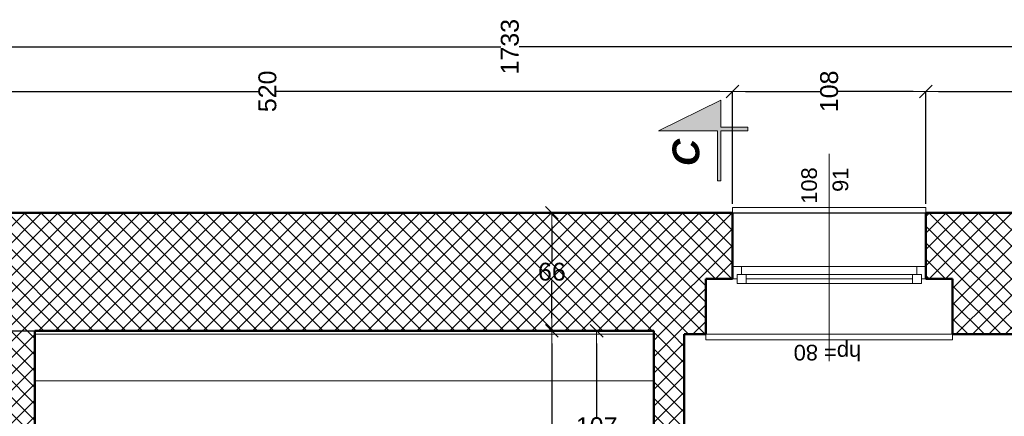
# Model space of a CAD drawing. Header units: millimetres. Extents: x 309006 to 595006, y -33000 to 67000.
# Tile 35 of 55: x 452697 to 458201, y 20833 to 23054. Entities that reach past the tile are written whole.
import ezdxf
from ezdxf.enums import TextEntityAlignment as Align

# ---------------------------------------------------------------- set-up
doc = ezdxf.new("R2010")
doc.units = ezdxf.units.MM
doc.header["$MEASUREMENT"] = 0
doc.linetypes.add('Przerywana 1_100', pattern=[100, 50, -50])
for name, color, linetype in [('Okna ArchiCADa', 7, 'Continuous'), ('Opisy', 7, 'Continuous'), ('Wymiary', 7, 'Continuous'), ('Znaczniki okien ArchiCADa', 7, 'Continuous'), ('Ściany', 7, 'Continuous')]:
    doc.layers.add(name, color=color, linetype=linetype)
for name, color, linetype, lineweight in [('Okna ArchiCADa_Nr_pióra__21', 7, 'Continuous', 50), ('Okna ArchiCADa_Nr_pióra__24', 7, 'Continuous', 5), ('Okna ArchiCADa_Nr_pióra__4', 7, 'Continuous', 20), ('Znaczniki okien ArchiCADa_Nr_pióra__5', 7, 'Continuous', 5), ('Znaczniki_Nr_pióra__6', 7, 'Continuous', 13), ('Ściany_Nr_pióra__21', 7, 'Continuous', 50), ('Ściany_Nr_pióra__3', 7, 'Continuous', 20)]:
    doc.layers.add(name, color=color, linetype=linetype, lineweight=lineweight)
doc.layers.add('Okna ArchiCADa_Nr_pióra__82', color=7, linetype='Continuous', lineweight=5, true_color=0x4b4b4b)
doc.layers.add('Ściany_Nr_pióra__102', color=7, linetype='Continuous', lineweight=5, true_color=0x8c8c8c)
doc.styles.add('GENERATED_STYLE_1', font='arial.ttf')
doc.styles.add('GENERATED_STYLE_3', font='arial.ttf')
doc.dimstyles.new('GENERATED_STYLE__1', dxfattribs={"dimtxt": 100, "dimasz": 71.25, "dimexe": 0.18, "dimexo": 50, "dimgap": 0.09, "dimtad": 1, "dimdec": 0, "dimlfac": 0.1, "dimzin": 0, "dimdsep": 46, "dimtxsty": 'GENERATED_STYLE_1', "dimblk": 'ARROWHEAD_6', "dimblk1": 'ARROWHEAD_6', "dimblk2": 'ARROWHEAD_6', "dimcen": 0.09, "dimclrd": 7, "dimclre": 7, "dimclrt": 7, "dimazin": 0, "dimtfac": 1, "dimtdec": 4, "dimtmove": 0, "dimatfit": 3, "dimfxl": 1, "dimtolj": 1, "dimtzin": 0, "dimarcsym": 0})
doc.dimstyles.new('GENERATED_STYLE__2', dxfattribs={"dimtxt": 100, "dimasz": 71.25, "dimexe": 0.18, "dimexo": 50, "dimgap": 0.09, "dimtad": 1, "dimtih": 1, "dimtoh": 1, "dimdec": 0, "dimlfac": 0.1, "dimzin": 0, "dimdsep": 46, "dimtxsty": 'GENERATED_STYLE_1', "dimblk": 'ARROWHEAD_6', "dimblk1": 'ARROWHEAD_6', "dimblk2": 'ARROWHEAD_6', "dimcen": 0.09, "dimclrd": 7, "dimclre": 7, "dimclrt": 7, "dimazin": 0, "dimtfac": 1, "dimtdec": 4, "dimtmove": 0, "dimatfit": 3, "dimfxl": 1, "dimtolj": 1, "dimtzin": 0, "dimarcsym": 0})
pattern_1 = [(45, (0, 0), (-45.961939, 45.961939), []), (135, (0, 0), (45.961939, 45.961939), [])]

# ---------------------------------------------------------------- blocks, each defined once
blk = doc.blocks.new('O1 rozwierane 13')
at = {"layer": 'Okna ArchiCADa_Nr_pióra__21', "linetype": 'Continuous'}
for p, q in [((-540, 0), (-540, -70)), ((540, 0), (540, -70))]:
    blk.add_line(p, q, dxfattribs=at)
at = {"layer": 'Okna ArchiCADa_Nr_pióra__24', "linetype": 'Continuous'}
for p, q in [((-540, 300), (-540, 330)), ((-540, 330), (540, 330)), ((540, 330), (540, 300)), ((490, 0), (-490, 0)), ((-465, -45), (465, -45)), ((-465, -70), (465, -70)), ((-465, -95), (465, -95)), ((-465, -95), (465, -95)), ((-690, -380), (-690, -410)), ((690, -410), (690, -380)), ((-690, -410), (690, -410))]:
    blk.add_line(p, q, dxfattribs=at)
at = {"layer": 'Okna ArchiCADa_Nr_pióra__4', "linetype": 'Continuous'}
for p, q in [((-490, 0), (-540, 0)), ((-490, -45), (-490, 0)), ((540, 0), (490, 0)), ((490, 0), (490, -45)), ((-515, -70), (-515, -45)), ((-515, -45), (-490, -45)), ((-465, -45), (-515, -45)), ((-515, -45), (-515, -95)), ((-465, -95), (-465, -45)), ((515, -45), (465, -45)), ((465, -45), (465, -95)), ((490, -45), (515, -45)), ((515, -45), (515, -70)), ((515, -95), (515, -45)), ((-540, -70), (-515, -70)), ((-515, -95), (-465, -95)), ((465, -95), (515, -95)), ((515, -70), (540, -70))]:
    blk.add_line(p, q, dxfattribs=at)
at = {"layer": 'Okna ArchiCADa_Nr_pióra__82', "linetype": 'Przerywana 1_100'}
for p, q in [((-540, 300), (540, 300)), ((-690, -380), (690, -380))]:
    blk.add_line(p, q, dxfattribs=at)
blk = doc.blocks.new('Znacznik O 13_3')
at = {"layer": 'Znaczniki okien ArchiCADa_Nr_pióra__5', "linetype": 'Continuous'}
blk.add_line((0, -1011.25), (0, 150), dxfattribs=at)
at = {"layer": 'Znaczniki okien ArchiCADa_Nr_pióra__5', "style": 'GENERATED_STYLE_1'}
for tag, rotation, p in [('gs_hide_marker', 360, (-184.805, 38.6805)), ('AC_MarkerText_2', 270, (13.75, -702.2295)), ('AC_MarkerText_3', 270, (-161.25, -768.6295))]:
    blk.add_attdef(tag, text='', height=87.5, rotation=rotation, dxfattribs=at).set_placement(p, align=Align.BOTTOM_LEFT)
blk = doc.blocks.new('Ściana_143', base_point=(293729, 1607.1))
at = {"layer": 'Ściany_Nr_pióra__102', "linetype": 'Continuous'}
h = blk.add_hatch(dxfattribs=at)
h.set_pattern_fill('Bloczki_betonowe', color=256, style=0, pattern_type=2)
h.set_pattern_definition(pattern_1)
h.paths.add_polyline_path([(293729, 9177.1), (294039, 9177.1), (294039, 9027.1), (294109, 9027.1), (294409, 9027.1), (294409, 9467.1), (293729, 9467.1)])
h = blk.add_hatch(dxfattribs=at)
h.set_pattern_fill('Bloczki_betonowe', color=256, style=0, pattern_type=2)
h.set_pattern_definition(pattern_1)
h.paths.add_polyline_path([(293729, 2327.1), (294409, 1607.1), (294409, 7947.1), (294109, 7947.1), (294039, 7947.1), (294039, 7797.1), (293729, 7797.1)])
at = {"layer": 'Ściany_Nr_pióra__21', "linetype": 'Continuous'}
for p, q in [((294039, 9177.1), (293729, 9177.1)), ((294039, 9027.1), (294039, 9177.1)), ((294109, 9027.1), (294039, 9027.1)), ((294409, 9027.1), (294109, 9027.1)), ((294039, 7947.1), (294039, 7797.1)), ((294109, 7947.1), (294039, 7947.1)), ((294409, 7947.1), (294109, 7947.1)), ((294039, 7797.1), (293729, 7797.1))]:
    blk.add_line(p, q, dxfattribs=at)
at = {"layer": 'Ściany_Nr_pióra__21', "linetype": 'Continuous', "flags": 128}
for points in [[(293749, 9467.1), (293729, 9467.1)], [(294409, 9027.1), (294409, 9467.1)], [(293729, 9297.1), (293729, 9177.1)], [(294409, 1607.1), (294409, 7947.1)], [(293729, 7797.1), (293729, 5317.1)]]:
    blk.add_lwpolyline(points, dxfattribs=at)
at = {"layer": 'Okna ArchiCADa', "color": 251, "linetype": 'Continuous', "lineweight": 20, "true_color": 0x6a6a6a, "xscale": -1, "zscale": 1000, "rotation": 270}
blk.add_blockref('O1 rozwierane 13', (294109, 8487.1), dxfattribs=at)
at = {"layer": 'Znaczniki okien ArchiCADa'}
ref = blk.add_blockref('Znacznik O 13_3', (293729, 8487.1), dxfattribs=dict(at, rotation=90))
ref.add_attrib('gs_hide_marker', 'hp= 80', dxfattribs={"layer": 'Znaczniki okien ArchiCADa_Nr_pióra__5', "color": 7, "height": 87.5, "rotation": 90, "style": 'GENERATED_STYLE_1'}).set_placement((293696.5, 8308.5), align=Align.BOTTOM_LEFT)
ref.add_attrib('AC_MarkerText_2', '108', dxfattribs={"layer": 'Znaczniki okien ArchiCADa_Nr_pióra__5', "color": 7, "height": 87.5, "rotation": 360, "style": 'GENERATED_STYLE_1'}).set_placement((294459.8, 8529.4), align=Align.BOTTOM_LEFT)
ref.add_attrib('AC_MarkerText_3', '91', dxfattribs={"layer": 'Znaczniki okien ArchiCADa_Nr_pióra__5', "color": 7, "height": 87.5, "rotation": 360, "style": 'GENERATED_STYLE_1'}).set_placement((294526.2, 8354.4), align=Align.BOTTOM_LEFT)
blk = doc.blocks.new('Ściana_152', base_point=(292679, 9467.1))
at = {"layer": 'Ściany_Nr_pióra__102', "linetype": 'Continuous'}
h = blk.add_hatch(dxfattribs=at)
h.set_pattern_fill('Bloczki_betonowe', color=256, style=0, pattern_type=2)
h.set_pattern_definition(pattern_1)
h.paths.add_polyline_path([(292799, 9297.1), (293729, 9297.1), (293729, 9467.1), (292679, 9467.1)])
at = {"layer": 'Ściany_Nr_pióra__21', "linetype": 'Continuous', "flags": 128}
for points in [[(293729, 9467.1), (292679, 9467.1)], [(292799, 9297.1), (293729, 9297.1)]]:
    blk.add_lwpolyline(points, dxfattribs=at)
blk = doc.blocks.new('Ściana_153', base_point=(290139, 12927.1))
at = {"layer": 'Ściany_Nr_pióra__102', "linetype": 'Continuous'}
h = blk.add_hatch(dxfattribs=at)
h.set_pattern_fill('Bloczki_betonowe', color=256, style=0, pattern_type=2)
h.set_pattern_definition(pattern_1)
h.paths.add_polyline_path([(290429, 12927.1), (293749, 12927.1), (293749, 13097.1), (290429, 13097.1)])
at = {"layer": 'Ściany_Nr_pióra__21', "linetype": 'Continuous', "flags": 128}
for points in [[(293749, 13097.1), (290429, 13097.1)], [(290429, 12927.1), (293749, 12927.1)]]:
    blk.add_lwpolyline(points, dxfattribs=at)
blk = doc.blocks.new('Ściana_158', base_point=(293729, 9467.1))
at = {"layer": 'Ściany_Nr_pióra__102', "linetype": 'Continuous'}
h = blk.add_hatch(dxfattribs=at)
h.set_pattern_fill('Bloczki_betonowe', color=256, style=0, pattern_type=2)
h.set_pattern_definition(pattern_1)
h.paths.add_polyline_path([(293749, 9467.1), (294409, 9467.1), (294409, 14227.1), (294109, 14227.1), (294039, 14227.1), (294039, 14077.1), (293749, 14077.1)])
at = {"layer": 'Ściany_Nr_pióra__21', "linetype": 'Continuous', "flags": 128}
for points in [[(294409, 9467.1), (294409, 14227.1)], [(293749, 12927.1), (293749, 9467.1)]]:
    blk.add_lwpolyline(points, dxfattribs=at)
blk = doc.blocks.new('ARROWHEAD_6')
at = {"color": 0, "linetype": 'Continuous', "lineweight": 0}
for p, q in [((0, 0), (-1, 0)), ((-0.5, -0.5), (0.5, 0.5))]:
    blk.add_line(p, q, dxfattribs=at)
blk = doc.blocks.new('*D1337')
at = {"layer": 'Defpoints', "color": 0}
for p in [(451507, 21312.1), (455672, 21312.1), (452192, 17992.1)]:
    blk.add_point(p, dxfattribs=at)
at = {"layer": 'Wymiary', "color": 7, "linetype": 'Continuous', "lineweight": -2}
for p, q in [((451557, 21312.1), (455672.2, 21312.1)), ((455672, 21240.9), (455672, 19703.2)), ((455672, 18063.4), (455672, 19601)), ((452242, 17992.1), (455672.2, 17992.1))]:
    blk.add_line(p, q, dxfattribs=at)
at = {"layer": 'Wymiary', "color": 7, "lineweight": -2, "xscale": 71.25, "yscale": 71.25, "zscale": 71.25}
for p, rotation in [((455672, 21312.1), 90), ((455672, 17992.1), 270)]:
    blk.add_blockref('ARROWHEAD_6', p, dxfattribs=dict(at, rotation=rotation))
at = {"layer": 'Wymiary', "color": 7, "lineweight": 5, "insert": (455672, 19652.1), "char_height": 100, "attachment_point": 5, "style": 'GENERATED_STYLE_1'}
blk.add_mtext('\\A1;332', dxfattribs=at)
blk = doc.blocks.new('*D1338')
at = {"layer": 'Defpoints', "color": 0}
for p in [(451507, 21972.1), (455672, 21972.1), (451507, 21312.1)]:
    blk.add_point(p, dxfattribs=at)
at = {"layer": 'Wymiary', "color": 7, "linetype": 'Continuous', "lineweight": -2}
for p, q in [((451557, 21972.1), (455672.2, 21972.1)), ((455672, 21900.9), (455672, 21693.2)), ((455672, 21383.4), (455672, 21591)), ((451557, 21312.1), (455672.2, 21312.1))]:
    blk.add_line(p, q, dxfattribs=at)
at = {"layer": 'Wymiary', "color": 7, "lineweight": -2, "xscale": 71.25, "yscale": 71.25, "zscale": 71.25}
for p, rotation in [((455672, 21972.1), 90), ((455672, 21312.1), 270)]:
    blk.add_blockref('ARROWHEAD_6', p, dxfattribs=dict(at, rotation=rotation))
at = {"layer": 'Wymiary', "color": 7, "lineweight": 5, "insert": (455672, 21642.1), "char_height": 100, "attachment_point": 5, "style": 'GENERATED_STYLE_1'}
blk.add_mtext('\\A1;66', dxfattribs=at)
blk = doc.blocks.new('*D1340')
at = {"layer": 'Defpoints', "color": 0}
for p in [(451507, 21312.1), (455922, 21312.1), (456242, 20242.1)]:
    blk.add_point(p, dxfattribs=at)
at = {"layer": 'Wymiary', "color": 7, "linetype": 'Continuous', "lineweight": -2}
for p, q in [((451557, 21312.1), (455922.2, 21312.1)), ((455922, 21240.9), (455922, 20828.2)), ((455922, 20313.4), (455922, 20726)), ((456192, 20242.1), (455921.8, 20242.1))]:
    blk.add_line(p, q, dxfattribs=at)
at = {"layer": 'Wymiary', "color": 7, "lineweight": -2, "xscale": 71.25, "yscale": 71.25, "zscale": 71.25}
for p, rotation in [((455922, 21312.1), 90), ((455922, 20242.1), 270)]:
    blk.add_blockref('ARROWHEAD_6', p, dxfattribs=dict(at, rotation=rotation))
at = {"layer": 'Wymiary', "color": 7, "lineweight": 5, "insert": (455922, 20777.1), "char_height": 100, "attachment_point": 5, "style": 'GENERATED_STYLE_1'}
blk.add_mtext('\\A1;107', dxfattribs=at)
blk = doc.blocks.new('*D1370')
at = {"layer": 'Defpoints', "color": 0}
for p in [(451507, 21972.1), (459867, 21972.1), (460172, 21292.1)]:
    blk.add_point(p, dxfattribs=at)
at = {"layer": 'Wymiary', "color": 7, "linetype": 'Continuous', "lineweight": -2}
for p, q in [((451557, 21972.1), (459867.2, 21972.1)), ((459867, 21900.9), (459867, 21683.2)), ((459867, 21363.4), (459867, 21581)), ((460122, 21292.1), (459866.8, 21292.1))]:
    blk.add_line(p, q, dxfattribs=at)
at = {"layer": 'Wymiary', "color": 7, "lineweight": -2, "xscale": 71.25, "yscale": 71.25, "zscale": 71.25}
for p, rotation in [((459867, 21972.1), 90), ((459867, 21292.1), 270)]:
    blk.add_blockref('ARROWHEAD_6', p, dxfattribs=dict(at, rotation=rotation))
at = {"layer": 'Wymiary', "color": 7, "lineweight": 5, "insert": (459867, 21632.1), "char_height": 100, "attachment_point": 5, "style": 'GENERATED_STYLE_1'}
blk.add_mtext('\\A1;68', dxfattribs=at)
blk = doc.blocks.new('*D1412')
at = {"layer": 'Defpoints', "color": 0}
for p in [(446772, 22902.1), (446772, 21972.1), (464102, 21972.1)]:
    blk.add_point(p, dxfattribs=at)
at = {"layer": 'Wymiary', "color": 7, "linetype": 'Continuous', "lineweight": -2}
for p, q in [((446772, 22022.1), (446772, 22902.3)), ((446843.2, 22902.1), (455385.8, 22902.1)), ((464030.7, 22902.1), (455488.1, 22902.1)), ((464102, 22022.1), (464102, 22902.3))]:
    blk.add_line(p, q, dxfattribs=at)
at = {"layer": 'Wymiary', "color": 7, "lineweight": -2, "xscale": 71.25, "yscale": 71.25, "zscale": 71.25}
for p, rotation in [((446772, 22902.1), 180), ((464102, 22902.1), 360)]:
    blk.add_blockref('ARROWHEAD_6', p, dxfattribs=dict(at, rotation=rotation))
at = {"layer": 'Wymiary', "color": 7, "lineweight": 5, "insert": (455437, 22902.1), "char_height": 100, "attachment_point": 5, "rotation": 90, "style": 'GENERATED_STYLE_1'}
blk.add_mtext('\\A1;1733', dxfattribs=at)
blk = doc.blocks.new('*D1413')
at = {"layer": 'Defpoints', "color": 0}
for p in [(457762, 22652.1), (457762, 21972.1), (464102, 21972.1)]:
    blk.add_point(p, dxfattribs=at)
at = {"layer": 'Wymiary', "color": 7, "linetype": 'Continuous', "lineweight": -2}
for p, q in [((457762, 22022.1), (457762, 22652.3)), ((457833.2, 22652.1), (460880.8, 22652.1)), ((464030.7, 22652.1), (460983.1, 22652.1)), ((464102, 22022.1), (464102, 22652.3))]:
    blk.add_line(p, q, dxfattribs=at)
at = {"layer": 'Wymiary', "color": 7, "lineweight": -2, "xscale": 71.25, "yscale": 71.25, "zscale": 71.25, "rotation": 180}
blk.add_blockref('ARROWHEAD_6', (457762, 22652.1), dxfattribs=at)
at = {"layer": 'Wymiary', "color": 7, "lineweight": -2, "xscale": 71.25, "yscale": 71.25, "zscale": 71.25}
blk.add_blockref('ARROWHEAD_6', (464102, 22652.1), dxfattribs=at)
at = {"layer": 'Wymiary', "color": 7, "lineweight": 5, "insert": (460932, 22652.1), "char_height": 100, "attachment_point": 5, "rotation": 90, "style": 'GENERATED_STYLE_1'}
blk.add_mtext('\\A1;634', dxfattribs=at)
blk = doc.blocks.new('*D1414')
at = {"layer": 'Defpoints', "color": 0}
for p in [(456682, 22652.1), (456682, 21972.1), (457762, 21972.1)]:
    blk.add_point(p, dxfattribs=at)
at = {"layer": 'Wymiary', "color": 7, "linetype": 'Continuous', "lineweight": -2}
for p, q in [((456682, 22022.1), (456682, 22652.3)), ((456753.2, 22652.1), (457170.8, 22652.1)), ((457690.7, 22652.1), (457273.1, 22652.1)), ((457762, 22022.1), (457762, 22652.3))]:
    blk.add_line(p, q, dxfattribs=at)
at = {"layer": 'Wymiary', "color": 7, "lineweight": -2, "xscale": 71.25, "yscale": 71.25, "zscale": 71.25, "rotation": 180}
blk.add_blockref('ARROWHEAD_6', (456682, 22652.1), dxfattribs=at)
at = {"layer": 'Wymiary', "color": 7, "lineweight": -2, "xscale": 71.25, "yscale": 71.25, "zscale": 71.25}
blk.add_blockref('ARROWHEAD_6', (457762, 22652.1), dxfattribs=at)
at = {"layer": 'Wymiary', "color": 7, "lineweight": 5, "insert": (457222, 22652.1), "char_height": 100, "attachment_point": 5, "rotation": 90, "style": 'GENERATED_STYLE_1'}
blk.add_mtext('\\A1;108', dxfattribs=at)
blk = doc.blocks.new('*D1415')
at = {"layer": 'Defpoints', "color": 0}
for p in [(451482, 22652.1), (451482, 21972.1), (456682, 21972.1)]:
    blk.add_point(p, dxfattribs=at)
at = {"layer": 'Wymiary', "color": 7, "linetype": 'Continuous', "lineweight": -2}
for p, q in [((451482, 22022.1), (451482, 22652.3)), ((451553.2, 22652.1), (454030.8, 22652.1)), ((456610.7, 22652.1), (454133.1, 22652.1)), ((456682, 22022.1), (456682, 22652.3))]:
    blk.add_line(p, q, dxfattribs=at)
at = {"layer": 'Wymiary', "color": 7, "lineweight": -2, "xscale": 71.25, "yscale": 71.25, "zscale": 71.25, "rotation": 180}
blk.add_blockref('ARROWHEAD_6', (451482, 22652.1), dxfattribs=at)
at = {"layer": 'Wymiary', "color": 7, "lineweight": -2, "xscale": 71.25, "yscale": 71.25, "zscale": 71.25}
blk.add_blockref('ARROWHEAD_6', (456682, 22652.1), dxfattribs=at)
at = {"layer": 'Wymiary', "color": 7, "lineweight": 5, "insert": (454082, 22652.1), "char_height": 100, "attachment_point": 5, "rotation": 90, "style": 'GENERATED_STYLE_1'}
blk.add_mtext('\\A1;520', dxfattribs=at)

msp = doc.modelspace()

# ---------------------------------------------------------------- hatches: boundary and pattern name
at = {"layer": 'Znaczniki_Nr_pióra__6', "linetype": 'Continuous', "lineweight": 5}
msp.add_hatch(color=256, dxfattribs=at).paths.add_polyline_path([(456597, 22152.1), (456597, 22432.1), (456267, 22432.1), (456617, 22602.1), (456617, 22452.1), (456767, 22452.1), (456767, 22432.1), (456617, 22432.1), (456617, 22152.1)])

# ---------------------------------------------------------------- linework, layer by layer
at = {"layer": 'Opisy', "color": 9, "linetype": 'Continuous', "lineweight": 5, "flags": 128}
for points in [[(452782, 17992.1), (457302, 17992.1), (457302, 20242.1), (456242, 20242.1), (456242, 21292.1), (452782, 21292.1)], [(457472, 17862.1), (460392, 17862.1), (460392, 21292.1), (456412, 21292.1), (456412, 20362.1), (457472, 20362.1)]]:
    msp.add_lwpolyline(points, close=True, dxfattribs=at)
at = {"layer": 'Znaczniki_Nr_pióra__6', "linetype": 'Continuous', "lineweight": 5, "flags": 128}
msp.add_lwpolyline([(456597, 22152.1), (456597, 22432.1), (456267, 22432.1), (456617, 22602.1), (456617, 22452.1), (456767, 22452.1), (456767, 22432.1), (456617, 22432.1), (456617, 22152.1)], close=True, dxfattribs=at)
at = {"layer": 'Ściany_Nr_pióra__3', "linetype": 'Continuous', "lineweight": 5}
msp.add_line((452782, 21032.1), (456242, 21032.1), dxfattribs=at)

# ---------------------------------------------------------------- block references
at = {"layer": 'Ściany', "lineweight": 5, "rotation": 90}
for name, p in [('Ściana_158', (456242, 21292.1)), ('Ściana_143', (464102, 21292.1)), ('Ściana_153', (452782, 17702.1)), ('Ściana_152', (456242, 20242.1))]:
    msp.add_blockref(name, p, dxfattribs=at)

# ---------------------------------------------------------------- texts
at = {"layer": 'Znaczniki_Nr_pióra__6', "linetype": 'Continuous', "lineweight": 5, "insert": (456421.9, 22234), "char_height": 150, "attachment_point": 4, "rotation": 90, "style": 'GENERATED_STYLE_3'}
msp.add_mtext('\\A1;{\\fArial|b1|i1|c238|p38;C}', dxfattribs=at)

# ---------------------------------------------------------------- dimensions: what is measured, and where the dimension line sits
at = {"layer": 'Wymiary', "linetype": 'Continuous', "lineweight": 5}
for base, p1, p2, picture, middle in [((446772, 22902.1), (464102, 21972.1), (446772, 21972.1), '*D1412', (455437, 22902.1)), ((451482, 22652.1), (456682, 21972.1), (451482, 21972.1), '*D1415', (454082, 22652.1)), ((456682, 22652.1), (457762, 21972.1), (456682, 21972.1), '*D1414', (457222, 22652.1)), ((457762, 22652.1), (464102, 21972.1), (457762, 21972.1), '*D1413', (460932, 22652.1))]:
    dim = msp.add_linear_dim(base=base, p1=p1, p2=p2, angle=180, dimstyle='GENERATED_STYLE__1', dxfattribs=at)
    dim.commit()
    dim.dimension.update_dxf_attribs({"geometry": picture, "text_midpoint": middle, "dimtype": 160, "text_rotation": 90})
for base, p1, p2, picture, middle in [((455672, 21972.1), (451507, 21312.1), (451507, 21972.1), '*D1338', (455672, 21642.1)), ((459867, 21972.1), (460172, 21292.1), (451507, 21972.1), '*D1370', (459867, 21632.1)), ((455672, 21312.1), (452192, 17992.1), (451507, 21312.1), '*D1337', (455672, 19652.1)), ((455922, 21312.1), (456242, 20242.1), (451507, 21312.1), '*D1340', (455922, 20777.1))]:
    dim = msp.add_linear_dim(base=base, p1=p1, p2=p2, angle=90, dimstyle='GENERATED_STYLE__2', dxfattribs=at)
    dim.commit()
    dim.dimension.update_dxf_attribs({"geometry": picture, "text_midpoint": middle, "dimtype": 160})

doc.saveas('drawing.dxf')
